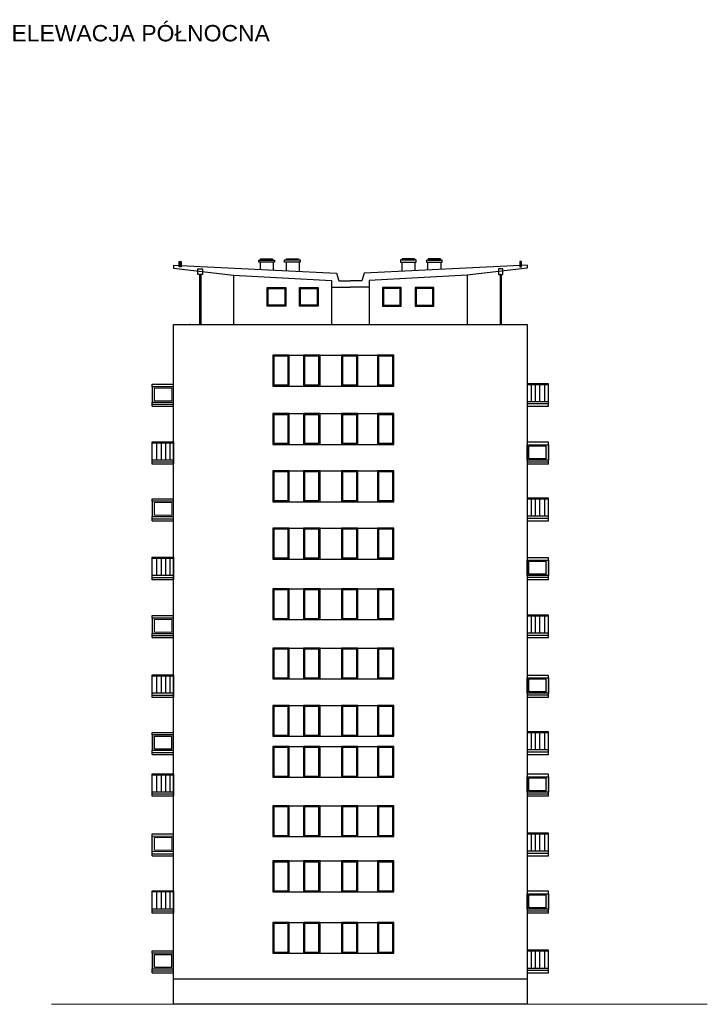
# Model space of a CAD drawing. Header units: millimetres. Extents: x 6874 to 479855, y -393105 to -20937.
# Tile 7 of 42: x 6874 to 40427, y -126650 to -78558. Entities that reach past the tile are written whole.
import ezdxf

# ---------------------------------------------------------------- set-up
doc = ezdxf.new("R2010")
doc.units = ezdxf.units.MM
doc.header["$MEASUREMENT"] = 0
for name, color, linetype, lineweight in [('Nowe_2D - Ogólne_Nr_pióra__1', 7, 'Continuous', 13), ('Nowe_2D - Ogólne_Nr_pióra__41', 7, 'Continuous', 25), ('Nowe_Adnotacja - Teksty_Nr_pióra__1', 7, 'Continuous', 13)]:
    doc.layers.add(name, color=color, linetype=linetype, lineweight=lineweight)
doc.styles.add('STYL_AUTOMATYCZNY_5', font='arial.ttf')

msp = doc.modelspace()

# ---------------------------------------------------------------- hatches: boundary and pattern name
at = {"layer": 'Nowe_2D - Ogólne_Nr_pióra__1', "linetype": 'Continuous', "lineweight": 13}
for points in [[(14747, -90566), (14747, -90365), (14659, -90365), (14659, -90561)], [(14659, -90365), (14659, -90633), (14747, -90633), (14747, -90365)], [(31275, -90566), (31275, -90365), (31363, -90365), (31363, -90561)], [(31363, -90365), (31363, -90633), (31275, -90633), (31275, -90365)], [(15648, -93450), (15708, -93450), (15708, -91003), (15648, -91003)], [(30375, -93450), (30315, -93450), (30315, -91003), (30375, -91003)]]:
    msp.add_hatch(color=7, dxfattribs=at).paths.add_polyline_path(points)
h = msp.add_hatch(color=7, dxfattribs=at)
h.paths.add_polyline_path([(13341, -96488), (13341, -97240), (14386, -97240), (14386, -96488)])
h.paths.add_polyline_path([(13456, -96555), (13456, -97173), (14300, -97173), (14300, -96555)], flags=0)
h = msp.add_hatch(color=7, dxfattribs=at)
h.paths.add_polyline_path([(32681, -99317), (32681, -100069), (31636, -100069), (31636, -99317)])
h.paths.add_polyline_path([(32566, -99384), (32566, -100002), (31722, -100002), (31722, -99384)], flags=0)
h = msp.add_hatch(color=7, dxfattribs=at)
h.paths.add_polyline_path([(13341, -102079), (13341, -102831), (14386, -102831), (14386, -102079)])
h.paths.add_polyline_path([(13456, -102146), (13456, -102764), (14300, -102764), (14300, -102146)], flags=0)
h = msp.add_hatch(color=7, dxfattribs=at)
h.paths.add_polyline_path([(32681, -104956), (32681, -105708), (31636, -105708), (31636, -104956)])
h.paths.add_polyline_path([(32566, -105023), (32566, -105641), (31722, -105641), (31722, -105023)], flags=0)
h = msp.add_hatch(color=7, dxfattribs=at)
h.paths.add_polyline_path([(13341, -107787), (13341, -108540), (14386, -108540), (14386, -107787)])
h.paths.add_polyline_path([(13456, -107854), (13456, -108473), (14300, -108473), (14300, -107854)], flags=0)
h = msp.add_hatch(color=7, dxfattribs=at)
h.paths.add_polyline_path([(32681, -110704), (32681, -111456), (31636, -111456), (31636, -110704)])
h.paths.add_polyline_path([(32566, -110771), (32566, -111389), (31722, -111389), (31722, -110771)], flags=0)
h = msp.add_hatch(color=7, dxfattribs=at)
h.paths.add_polyline_path([(13341, -113490), (13341, -114242), (14386, -114242), (14386, -113490)])
h.paths.add_polyline_path([(13456, -113557), (13456, -114175), (14300, -114175), (14300, -113557)], flags=0)
h = msp.add_hatch(color=7, dxfattribs=at)
h.paths.add_polyline_path([(32681, -115535), (32681, -116288), (31636, -116288), (31636, -115535)])
h.paths.add_polyline_path([(32566, -115602), (32566, -116221), (31722, -116221), (31722, -115602)], flags=0)
h = msp.add_hatch(color=7, dxfattribs=at)
h.paths.add_polyline_path([(13341, -118442), (13341, -119194), (14386, -119194), (14386, -118442)])
h.paths.add_polyline_path([(13456, -118509), (13456, -119127), (14300, -119127), (14300, -118509)], flags=0)
h = msp.add_hatch(color=7, dxfattribs=at)
h.paths.add_polyline_path([(32681, -121246), (32681, -121998), (31636, -121998), (31636, -121246)])
h.paths.add_polyline_path([(32566, -121313), (32566, -121931), (31722, -121931), (31722, -121313)], flags=0)
h = msp.add_hatch(color=7, dxfattribs=at)
h.paths.add_polyline_path([(13341, -124158), (13341, -124910), (14386, -124910), (14386, -124158)])
h.paths.add_polyline_path([(13456, -124225), (13456, -124843), (14300, -124843), (14300, -124225)], flags=0)

# ---------------------------------------------------------------- linework, layer by layer
at = {"layer": 'Nowe_2D - Ogólne_Nr_pióra__1', "color": 7, "linetype": 'Continuous', "lineweight": 13}
msp.add_line((8418, -126650), (40427, -126650), dxfattribs=at)
at = {"layer": 'Nowe_2D - Ogólne_Nr_pióra__1', "color": 7, "linetype": 'Continuous', "lineweight": 13, "flags": 128}
for points in [[(14747, -90566), (14747, -90365), (14659, -90365), (14659, -90561)], [(14659, -90365), (14659, -90633), (14747, -90633), (14747, -90365)], [(31275, -90566), (31275, -90365), (31363, -90365), (31363, -90561)], [(31363, -90365), (31363, -90633), (31275, -90633), (31275, -90365)], [(15648, -93450), (15708, -93450), (15708, -91003), (15648, -91003)], [(30375, -93450), (30315, -93450), (30315, -91003), (30375, -91003)], [(13341, -96488), (13341, -97240), (14386, -97240), (14386, -96488)], [(13456, -96555), (13456, -97173), (14300, -97173), (14300, -96555)], [(32681, -99317), (32681, -100069), (31636, -100069), (31636, -99317)], [(32566, -99384), (32566, -100002), (31722, -100002), (31722, -99384)], [(13341, -102079), (13341, -102831), (14386, -102831), (14386, -102079)], [(13456, -102146), (13456, -102764), (14300, -102764), (14300, -102146)], [(32681, -104956), (32681, -105708), (31636, -105708), (31636, -104956)], [(32566, -105023), (32566, -105641), (31722, -105641), (31722, -105023)], [(13341, -107787), (13341, -108540), (14386, -108540), (14386, -107787)], [(13456, -107854), (13456, -108473), (14300, -108473), (14300, -107854)], [(32681, -110704), (32681, -111456), (31636, -111456), (31636, -110704)], [(32566, -110771), (32566, -111389), (31722, -111389), (31722, -110771)], [(13341, -113490), (13341, -114242), (14386, -114242), (14386, -113490)], [(13456, -113557), (13456, -114175), (14300, -114175), (14300, -113557)], [(32681, -115535), (32681, -116288), (31636, -116288), (31636, -115535)], [(32566, -115602), (32566, -116221), (31722, -116221), (31722, -115602)], [(13341, -118442), (13341, -119194), (14386, -119194), (14386, -118442)], [(13456, -118509), (13456, -119127), (14300, -119127), (14300, -118509)], [(32681, -121246), (32681, -121998), (31636, -121998), (31636, -121246)], [(32566, -121313), (32566, -121931), (31722, -121931), (31722, -121313)], [(13341, -124158), (13341, -124910), (14386, -124910), (14386, -124158)], [(13456, -124225), (13456, -124843), (14300, -124843), (14300, -124225)]]:
    msp.add_lwpolyline(points, close=True, dxfattribs=at)
at = {"layer": 'Nowe_2D - Ogólne_Nr_pióra__41', "color": 7, "linetype": 'Continuous', "lineweight": 25}
for p, q in [((18601, -90403), (18601, -90756)), ((19248, -90403), (19248, -90788)), ((19871, -90399), (19871, -90819)), ((20504, -90399), (20504, -90851)), ((25518, -90399), (25518, -90851)), ((26151, -90399), (26151, -90819)), ((26774, -90403), (26774, -90788)), ((27421, -90403), (27421, -90756)), ((15678, -91003), (15648, -91003)), ((15648, -91003), (15648, -93450)), ((15678, -91003), (15708, -91003)), ((15708, -91003), (15708, -93450)), ((30345, -91003), (30315, -91003)), ((30315, -91003), (30315, -93450)), ((30345, -91003), (30375, -91003)), ((30375, -91003), (30375, -93450)), ((15148, -93450), (15178, -93450)), ((15208, -93450), (15178, -93450)), ((20028, -94950), (20728, -94950)), ((21528, -94950), (22578, -94950)), ((23378, -94950), (24338, -94950)), ((13341, -96488), (13341, -96368)), ((13341, -96368), (14386, -96368)), ((20028, -96450), (20728, -96450)), ((21528, -96450), (22578, -96450)), ((23378, -96450), (24338, -96450)), ((32681, -96390), (31636, -96390)), ((31826, -96390), (31826, -97224)), ((32029, -96390), (32029, -97224)), ((32244, -96390), (32244, -97224)), ((32478, -96390), (32478, -97224)), ((13341, -97341), (13341, -97240)), ((13341, -97341), (14386, -97341)), ((13341, -97441), (13341, -97341)), ((13341, -97441), (14386, -97441)), ((32681, -97224), (31636, -97224)), ((32681, -97328), (31636, -97328)), ((20028, -97800), (20728, -97800)), ((21528, -97800), (22578, -97800)), ((23378, -97800), (24338, -97800)), ((13341, -99219), (14386, -99219)), ((13545, -99219), (13545, -100054)), ((13778, -99219), (13778, -100054)), ((13993, -99219), (13993, -100054)), ((14197, -99219), (14197, -100054)), ((20028, -99300), (20728, -99300)), ((21528, -99300), (22578, -99300)), ((23378, -99300), (24338, -99300)), ((32681, -99197), (31636, -99197)), ((32566, -99384), (31722, -99384)), ((31722, -100002), (31722, -99384)), ((32566, -100002), (32566, -99384)), ((32681, -99317), (32681, -99197)), ((32566, -100002), (31722, -100002)), ((13341, -100054), (14386, -100054)), ((13341, -100158), (14386, -100158)), ((32681, -100170), (31636, -100170)), ((32681, -100271), (31636, -100271)), ((32681, -100170), (32681, -100069)), ((32681, -100271), (32681, -100170)), ((20028, -100600), (20728, -100600)), ((21528, -100600), (22578, -100600)), ((23378, -100600), (24338, -100600)), ((13341, -102079), (13341, -101959)), ((13341, -101959), (14386, -101959)), ((20028, -102100), (20728, -102100)), ((21528, -102100), (22578, -102100)), ((23378, -102100), (24338, -102100)), ((32681, -101981), (31636, -101981)), ((31826, -101981), (31826, -102815)), ((32029, -101981), (32029, -102815)), ((32244, -101981), (32244, -102815)), ((32478, -101981), (32478, -102815)), ((13341, -102932), (13341, -102831)), ((32681, -102815), (31636, -102815)), ((13341, -102932), (14386, -102932)), ((13341, -103032), (13341, -102932)), ((13341, -103032), (14386, -103032)), ((32681, -102919), (31636, -102919)), ((20028, -103400), (20728, -103400)), ((21528, -103400), (22578, -103400)), ((23378, -103400), (24338, -103400)), ((32681, -104836), (31636, -104836)), ((32681, -104956), (32681, -104836)), ((13341, -104858), (14386, -104858)), ((13545, -104858), (13545, -105693)), ((13778, -104858), (13778, -105693)), ((13993, -104858), (13993, -105693)), ((14197, -104858), (14197, -105693)), ((20028, -104900), (20728, -104900)), ((21528, -104900), (22578, -104900)), ((23378, -104900), (24338, -104900)), ((32566, -105023), (31722, -105023)), ((31722, -105641), (31722, -105023)), ((32566, -105641), (32566, -105023)), ((13341, -105693), (14386, -105693)), ((13341, -105797), (14386, -105797)), ((32566, -105641), (31722, -105641)), ((32681, -105809), (32681, -105708)), ((32681, -105809), (31636, -105809)), ((32681, -105910), (31636, -105910)), ((32681, -105910), (32681, -105809)), ((20028, -106350), (20728, -106350)), ((21528, -106350), (22578, -106350)), ((23378, -106350), (24338, -106350)), ((13341, -107787), (13341, -107667)), ((13341, -107667), (14386, -107667)), ((32681, -107689), (31636, -107689)), ((31826, -107689), (31826, -108524)), ((32029, -107689), (32029, -108524)), ((32244, -107689), (32244, -108524)), ((32478, -107689), (32478, -108524)), ((20028, -107850), (20728, -107850)), ((21528, -107850), (22578, -107850)), ((23378, -107850), (24338, -107850)), ((13341, -108640), (13341, -108540)), ((13341, -108640), (14386, -108640)), ((13341, -108741), (13341, -108640)), ((32681, -108524), (31636, -108524)), ((32681, -108628), (31636, -108628)), ((13341, -108741), (14386, -108741)), ((20028, -109250), (20728, -109250)), ((21528, -109250), (22578, -109250)), ((23378, -109250), (24338, -109250)), ((13341, -110606), (14386, -110606)), ((13545, -110606), (13545, -111440)), ((13778, -110606), (13778, -111440)), ((13993, -110606), (13993, -111440)), ((14197, -110606), (14197, -111440)), ((32681, -110583), (31636, -110583)), ((32681, -110704), (32681, -110583)), ((20028, -110750), (20728, -110750)), ((21528, -110750), (22578, -110750)), ((23378, -110750), (24338, -110750)), ((32566, -110771), (31722, -110771)), ((31722, -111389), (31722, -110771)), ((32566, -111389), (32566, -110771)), ((13341, -111440), (14386, -111440)), ((13341, -111544), (14386, -111544)), ((32681, -111557), (31636, -111557)), ((32566, -111389), (31722, -111389)), ((32681, -111557), (32681, -111456)), ((32681, -111657), (32681, -111557)), ((20028, -112050), (20728, -112050)), ((21528, -112050), (22578, -112050)), ((23378, -112050), (24338, -112050)), ((32681, -111657), (31636, -111657)), ((13341, -113490), (13341, -113370)), ((13341, -113370), (14386, -113370)), ((32681, -113392), (31636, -113392)), ((31826, -113392), (31826, -114226)), ((32029, -113392), (32029, -114226)), ((32244, -113392), (32244, -114226)), ((32478, -113392), (32478, -114226)), ((13456, -114175), (13456, -113557)), ((13456, -113557), (14300, -113557)), ((14300, -114175), (14300, -113557)), ((20028, -113550), (20728, -113550)), ((21528, -113550), (22578, -113550)), ((23378, -113550), (24338, -113550)), ((13341, -114343), (13341, -114242)), ((13341, -114343), (14386, -114343)), ((13341, -114443), (13341, -114343)), ((13341, -114443), (14386, -114443)), ((13456, -114175), (14300, -114175)), ((20028, -114050), (20728, -114050)), ((21528, -114050), (22578, -114050)), ((23378, -114050), (24338, -114050)), ((32681, -114226), (31636, -114226)), ((32681, -114330), (31636, -114330)), ((32681, -115415), (31636, -115415)), ((32681, -115535), (32681, -115415)), ((13341, -115438), (14386, -115438)), ((13545, -115438), (13545, -116272)), ((13778, -115438), (13778, -116272)), ((13993, -115438), (13993, -116272)), ((14197, -115438), (14197, -116272)), ((20028, -115550), (20728, -115550)), ((21528, -115550), (22578, -115550)), ((23378, -115550), (24338, -115550)), ((32566, -115602), (31722, -115602)), ((31722, -116221), (31722, -115602)), ((32566, -116221), (32566, -115602)), ((13341, -116272), (14386, -116272)), ((13341, -116376), (14386, -116376)), ((32566, -116221), (31722, -116221)), ((32681, -116388), (32681, -116288)), ((32681, -116388), (31636, -116388)), ((32681, -116489), (31636, -116489)), ((32681, -116489), (32681, -116388)), ((20028, -116950), (20728, -116950)), ((21528, -116950), (22578, -116950)), ((23378, -116950), (24338, -116950)), ((13341, -118442), (13341, -118321)), ((13341, -118321), (14386, -118321)), ((13341, -119194), (13341, -118431)), ((20028, -118450), (20728, -118450)), ((21528, -118450), (22578, -118450)), ((23378, -118450), (24338, -118450)), ((32681, -118344), (31636, -118344)), ((31826, -118344), (31826, -119178)), ((32029, -118344), (32029, -119178)), ((32244, -118344), (32244, -119178)), ((32478, -118344), (32478, -119178)), ((13341, -119295), (13341, -119194)), ((32681, -119178), (31636, -119178)), ((13341, -119295), (14386, -119295)), ((13341, -119395), (13341, -119295)), ((13341, -119395), (14386, -119395)), ((20028, -119650), (20728, -119650)), ((21528, -119650), (22578, -119650)), ((23378, -119650), (24338, -119650)), ((32681, -119282), (31636, -119282)), ((13341, -121148), (14386, -121148)), ((13545, -121148), (13545, -121983)), ((13778, -121148), (13778, -121983)), ((13993, -121148), (13993, -121983)), ((14197, -121148), (14197, -121983)), ((20028, -121150), (20728, -121150)), ((21528, -121150), (22578, -121150)), ((23378, -121150), (24338, -121150)), ((32681, -121126), (31636, -121126)), ((32681, -121246), (32681, -121126)), ((32566, -121313), (31722, -121313)), ((31722, -121931), (31722, -121313)), ((32566, -121931), (32566, -121313)), ((13341, -121983), (14386, -121983)), ((13341, -122087), (14386, -122087)), ((32681, -122099), (31636, -122099)), ((32566, -121931), (31722, -121931)), ((32681, -122099), (32681, -121998)), ((32681, -122200), (32681, -122099)), ((32681, -122200), (31636, -122200)), ((20028, -122650), (20728, -122650)), ((21528, -122650), (22578, -122650)), ((23378, -122650), (24338, -122650)), ((13341, -124158), (13341, -124038)), ((13341, -124038), (14386, -124038)), ((32681, -124060), (31636, -124060)), ((31826, -124060), (31826, -124895)), ((32029, -124060), (32029, -124895)), ((32244, -124060), (32244, -124895)), ((32478, -124060), (32478, -124895)), ((13456, -124843), (13456, -124225)), ((13456, -124225), (14300, -124225)), ((14300, -124843), (14300, -124225)), ((20028, -124150), (20728, -124150)), ((21528, -124150), (22578, -124150)), ((23378, -124150), (24338, -124150)), ((13341, -125011), (13341, -124910)), ((13341, -125011), (14386, -125011)), ((13341, -125112), (13341, -125011)), ((13456, -124843), (14300, -124843)), ((32681, -124895), (31636, -124895)), ((32681, -124999), (31636, -124999)), ((13341, -125112), (14386, -125112))]:
    msp.add_line(p, q, dxfattribs=at)
for points in [[(14659, -90365), (14747, -90365), (14747, -90633), (14659, -90633)], [(18539, -90298), (19306, -90298), (19306, -90403), (18539, -90403)], [(18621, -90240), (19210, -90240), (19210, -90298), (18621, -90298)], [(19795, -90288), (20562, -90288), (20562, -90399), (19795, -90399)], [(19891, -90231), (20485, -90231), (20485, -90288), (19891, -90288)], [(26228, -90288), (25461, -90288), (25461, -90399), (26228, -90399)], [(26132, -90231), (25538, -90231), (25538, -90288), (26132, -90288)], [(27483, -90298), (26717, -90298), (26717, -90403), (27483, -90403)], [(27402, -90240), (26812, -90240), (26812, -90298), (27402, -90298)], [(31363, -90365), (31275, -90365), (31275, -90633), (31363, -90633)], [(15568, -90734), (15788, -90734), (15788, -91003), (15568, -91003)], [(30455, -90734), (30235, -90734), (30235, -91003), (30455, -91003)], [(18946, -91635), (19856, -91635), (19856, -92545), (18946, -92545)], [(18996, -91685), (19806, -91685), (19806, -92495), (18996, -92495)], [(20528, -91635), (21438, -91635), (21438, -92545), (20528, -92545)], [(20578, -91685), (21388, -91685), (21388, -92495), (20578, -92495)], [(25494, -91635), (24584, -91635), (24584, -92545), (25494, -92545)], [(25444, -91685), (24634, -91685), (24634, -92495), (25444, -92495)], [(27076, -91635), (26166, -91635), (26166, -92545), (27076, -92545)], [(27026, -91685), (26216, -91685), (26216, -92495), (27026, -92495)], [(14386, -126650), (14386, -93450), (31636, -93450), (31636, -126650)], [(19228, -96450), (20028, -96450), (20028, -94950), (19228, -94950)], [(19278, -96400), (19978, -96400), (19978, -95000), (19278, -95000)], [(20728, -96450), (21528, -96450), (21528, -94950), (20728, -94950)], [(20778, -96400), (21478, -96400), (21478, -95000), (20778, -95000)], [(22578, -96450), (23378, -96450), (23378, -94950), (22578, -94950)], [(22628, -96400), (23328, -96400), (23328, -95000), (22628, -95000)], [(24338, -96450), (25138, -96450), (25138, -94950), (24338, -94950)], [(24388, -96400), (25088, -96400), (25088, -95000), (24388, -95000)], [(13341, -97240), (14386, -97240), (14386, -96488), (13341, -96488)], [(32681, -96341), (31636, -96341), (31636, -97441), (32681, -97441)], [(19228, -99300), (20028, -99300), (20028, -97800), (19228, -97800)], [(19278, -99250), (19978, -99250), (19978, -97850), (19278, -97850)], [(20728, -99300), (21528, -99300), (21528, -97800), (20728, -97800)], [(20778, -99250), (21478, -99250), (21478, -97850), (20778, -97850)], [(22578, -99300), (23378, -99300), (23378, -97800), (22578, -97800)], [(22628, -99250), (23328, -99250), (23328, -97850), (22628, -97850)], [(24338, -99300), (25138, -99300), (25138, -97800), (24338, -97800)], [(24388, -99250), (25088, -99250), (25088, -97850), (24388, -97850)], [(13341, -99171), (14386, -99171), (14386, -100271), (13341, -100271)], [(32681, -100069), (31636, -100069), (31636, -99317), (32681, -99317)], [(19228, -102100), (20028, -102100), (20028, -100600), (19228, -100600)], [(19278, -102050), (19978, -102050), (19978, -100650), (19278, -100650)], [(20728, -102100), (21528, -102100), (21528, -100600), (20728, -100600)], [(20778, -102050), (21478, -102050), (21478, -100650), (20778, -100650)], [(22578, -102100), (23378, -102100), (23378, -100600), (22578, -100600)], [(22628, -102050), (23328, -102050), (23328, -100650), (22628, -100650)], [(24338, -102100), (25138, -102100), (25138, -100600), (24338, -100600)], [(24388, -102050), (25088, -102050), (25088, -100650), (24388, -100650)], [(32681, -101932), (31636, -101932), (31636, -103032), (32681, -103032)], [(13341, -102831), (14386, -102831), (14386, -102079), (13341, -102079)], [(19228, -104900), (20028, -104900), (20028, -103400), (19228, -103400)], [(19278, -104850), (19978, -104850), (19978, -103450), (19278, -103450)], [(20728, -104900), (21528, -104900), (21528, -103400), (20728, -103400)], [(20778, -104850), (21478, -104850), (21478, -103450), (20778, -103450)], [(22578, -104900), (23378, -104900), (23378, -103400), (22578, -103400)], [(22628, -104850), (23328, -104850), (23328, -103450), (22628, -103450)], [(24338, -104900), (25138, -104900), (25138, -103400), (24338, -103400)], [(24388, -104850), (25088, -104850), (25088, -103450), (24388, -103450)], [(13341, -104810), (14386, -104810), (14386, -105910), (13341, -105910)], [(32681, -105708), (31636, -105708), (31636, -104956), (32681, -104956)], [(19228, -107850), (20028, -107850), (20028, -106350), (19228, -106350)], [(19278, -107800), (19978, -107800), (19978, -106400), (19278, -106400)], [(20728, -107850), (21528, -107850), (21528, -106350), (20728, -106350)], [(20778, -107800), (21478, -107800), (21478, -106400), (20778, -106400)], [(22578, -107850), (23378, -107850), (23378, -106350), (22578, -106350)], [(22628, -107800), (23328, -107800), (23328, -106400), (22628, -106400)], [(24338, -107850), (25138, -107850), (25138, -106350), (24338, -106350)], [(24388, -107800), (25088, -107800), (25088, -106400), (24388, -106400)], [(32681, -107641), (31636, -107641), (31636, -108741), (32681, -108741)], [(13341, -108540), (14386, -108540), (14386, -107787), (13341, -107787)], [(19228, -110750), (20028, -110750), (20028, -109250), (19228, -109250)], [(19278, -110700), (19978, -110700), (19978, -109300), (19278, -109300)], [(20728, -110750), (21528, -110750), (21528, -109250), (20728, -109250)], [(20778, -110700), (21478, -110700), (21478, -109300), (20778, -109300)], [(22578, -110750), (23378, -110750), (23378, -109250), (22578, -109250)], [(22628, -110700), (23328, -110700), (23328, -109300), (22628, -109300)], [(24338, -110750), (25138, -110750), (25138, -109250), (24338, -109250)], [(24388, -110700), (25088, -110700), (25088, -109300), (24388, -109300)], [(13341, -110557), (14386, -110557), (14386, -111657), (13341, -111657)], [(32681, -111456), (31636, -111456), (31636, -110704), (32681, -110704)], [(19228, -113550), (20028, -113550), (20028, -112050), (19228, -112050)], [(20728, -113550), (21528, -113550), (21528, -112050), (20728, -112050)], [(22578, -113550), (23378, -113550), (23378, -112050), (22578, -112050)], [(24338, -113550), (25138, -113550), (25138, -112050), (24338, -112050)], [(19278, -113500), (19978, -113500), (19978, -112100), (19278, -112100)], [(20778, -113500), (21478, -113500), (21478, -112100), (20778, -112100)], [(22628, -113500), (23328, -113500), (23328, -112100), (22628, -112100)], [(24388, -113500), (25088, -113500), (25088, -112100), (24388, -112100)], [(13341, -114242), (14386, -114242), (14386, -113490), (13341, -113490)], [(32681, -113343), (31636, -113343), (31636, -114443), (32681, -114443)], [(19228, -115550), (20028, -115550), (20028, -114050), (19228, -114050)], [(19278, -115500), (19978, -115500), (19978, -114100), (19278, -114100)], [(20728, -115550), (21528, -115550), (21528, -114050), (20728, -114050)], [(20778, -115500), (21478, -115500), (21478, -114100), (20778, -114100)], [(22578, -115550), (23378, -115550), (23378, -114050), (22578, -114050)], [(22628, -115500), (23328, -115500), (23328, -114100), (22628, -114100)], [(24338, -115550), (25138, -115550), (25138, -114050), (24338, -114050)], [(24388, -115500), (25088, -115500), (25088, -114100), (24388, -114100)], [(13341, -115389), (14386, -115389), (14386, -116489), (13341, -116489)], [(32681, -116288), (31636, -116288), (31636, -115535), (32681, -115535)], [(19228, -118450), (20028, -118450), (20028, -116950), (19228, -116950)], [(19278, -118400), (19978, -118400), (19978, -117000), (19278, -117000)], [(20728, -118450), (21528, -118450), (21528, -116950), (20728, -116950)], [(20778, -118400), (21478, -118400), (21478, -117000), (20778, -117000)], [(22578, -118450), (23378, -118450), (23378, -116950), (22578, -116950)], [(22628, -118400), (23328, -118400), (23328, -117000), (22628, -117000)], [(24338, -118450), (25138, -118450), (25138, -116950), (24338, -116950)], [(24388, -118400), (25088, -118400), (25088, -117000), (24388, -117000)], [(32681, -118295), (31636, -118295), (31636, -119395), (32681, -119395)], [(19228, -121150), (20028, -121150), (20028, -119650), (19228, -119650)], [(19278, -121100), (19978, -121100), (19978, -119700), (19278, -119700)], [(20728, -121150), (21528, -121150), (21528, -119650), (20728, -119650)], [(20778, -121100), (21478, -121100), (21478, -119700), (20778, -119700)], [(22578, -121150), (23378, -121150), (23378, -119650), (22578, -119650)], [(22628, -121100), (23328, -121100), (23328, -119700), (22628, -119700)], [(24338, -121150), (25138, -121150), (25138, -119650), (24338, -119650)], [(24388, -121100), (25088, -121100), (25088, -119700), (24388, -119700)], [(13341, -121100), (14386, -121100), (14386, -122200), (13341, -122200)], [(32681, -121998), (31636, -121998), (31636, -121246), (32681, -121246)], [(19228, -124150), (20028, -124150), (20028, -122650), (19228, -122650)], [(19278, -124100), (19978, -124100), (19978, -122700), (19278, -122700)], [(20728, -124150), (21528, -124150), (21528, -122650), (20728, -122650)], [(20778, -124100), (21478, -124100), (21478, -122700), (20778, -122700)], [(22578, -124150), (23378, -124150), (23378, -122650), (22578, -122650)], [(22628, -124100), (23328, -124100), (23328, -122700), (22628, -122700)], [(24338, -124150), (25138, -124150), (25138, -122650), (24338, -122650)], [(24388, -124100), (25088, -124100), (25088, -122700), (24388, -122700)], [(32681, -124012), (31636, -124012), (31636, -125112), (32681, -125112)], [(13341, -124910), (14386, -124910), (14386, -124158), (13341, -124158)]]:
    msp.add_lwpolyline(points, close=True, dxfattribs=at)
for points in [[(14386, -90548), (22341, -90941), (22448, -91311), (23011, -91311)], [(14386, -90548), (14386, -90700), (17311, -91031), (22090, -91296)], [(31636, -90548), (23682, -90941), (23574, -91311), (23011, -91311)], [(31636, -90548), (31636, -90700), (28711, -91031), (23932, -91296)], [(17311, -91031), (17311, -93450)], [(22090, -91296), (22090, -93450)], [(23932, -91296), (23932, -93450)], [(28711, -91031), (28711, -93450)], [(22090, -91619), (23011, -91619)], [(23932, -91619), (23011, -91619)], [(14386, -125400), (31636, -125400)]]:
    msp.add_lwpolyline(points, dxfattribs=at)

# ---------------------------------------------------------------- texts
at = {"layer": 'Nowe_Adnotacja - Teksty_Nr_pióra__1', "color": 7, "linetype": 'Continuous', "lineweight": 13, "insert": (12778, -78817), "char_height": 800, "attachment_point": 2, "style": 'STYL_AUTOMATYCZNY_5'}
msp.add_mtext('\\A1;{\\pqc;\\fArial|b0|i0|c238|p0;\\W1.000000;ELEWACJA \\fArial|b0|i0|c238|p0;\\W1.000000;PÓŁNOCNA}', dxfattribs=at)

doc.saveas('drawing.dxf')
